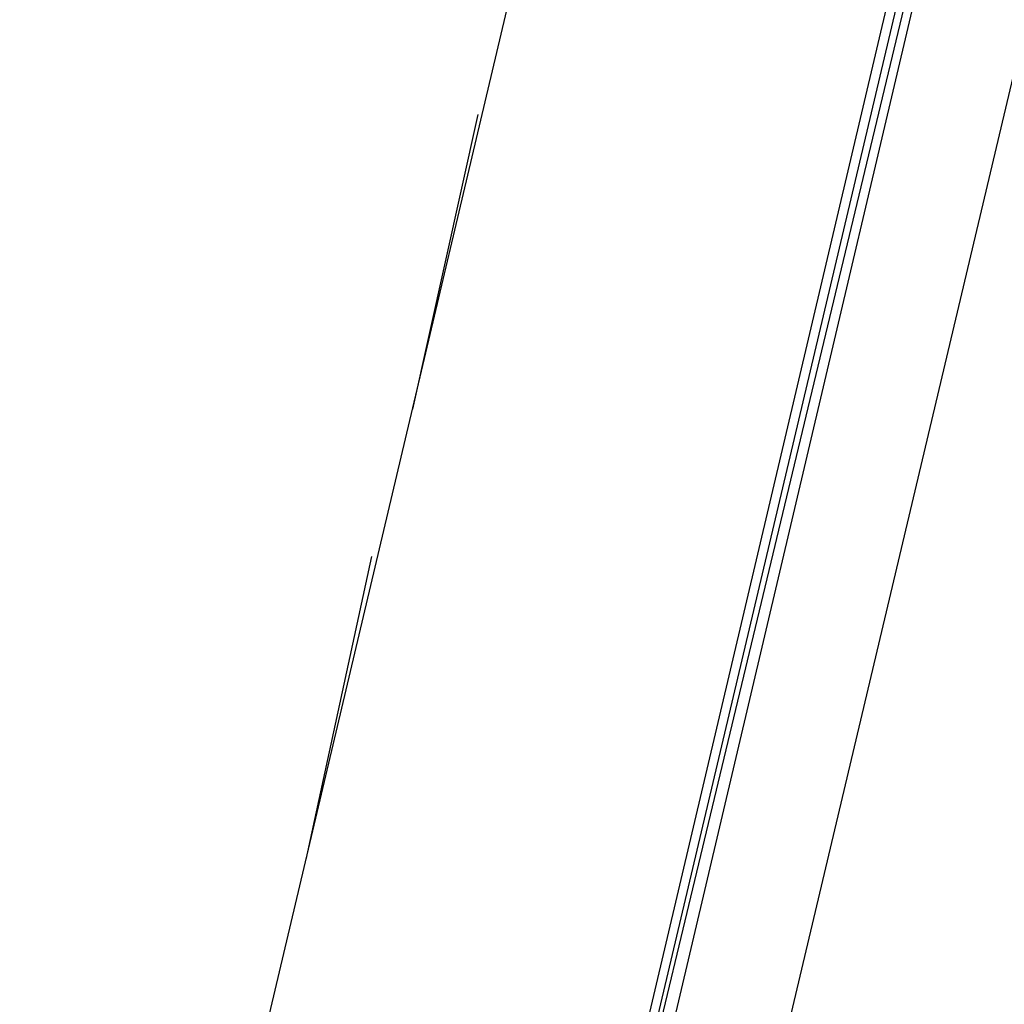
# Model space of a CAD drawing. Header units: feet. Extents: x -79 to 198, y -22 to 181.
# Tile 55 of 256: x 87.35 to 88.95, y 17.93 to 19.53. Entities that reach past the tile are written whole.
import ezdxf

# ---------------------------------------------------------------- set-up
doc = ezdxf.new("R2010")
doc.units = ezdxf.units.FT
doc.layers.add('A-LINEA', color=7, linetype='CONTINUOUS')

msp = doc.modelspace()

# ---------------------------------------------------------------- linework, layer by layer
at = {"layer": 'A-LINEA'}
for p, q in [((87.8933, 14.9111), (90.9867, 27.9911)), ((87.3467, 16.1911), (88.2133, 19.8578)), ((87.9867, 18.8978), (88.0933, 19.3778)), ((87.8133, 18.1644), (87.92, 18.6578))]:
    msp.add_line(p, q, dxfattribs=at)
for points in [[(87.92, 15.9378), (88.84, 19.8311), (88.8267, 19.8444), (87.9067, 15.9378), (87.92, 15.9378)], [(87.9467, 15.9244), (88.8667, 19.8311), (88.8533, 19.8311), (87.92, 15.9378), (87.9333, 15.9378), (87.9467, 15.9244)]]:
    msp.add_lwpolyline(points, dxfattribs=at)

doc.saveas('drawing.dxf')
